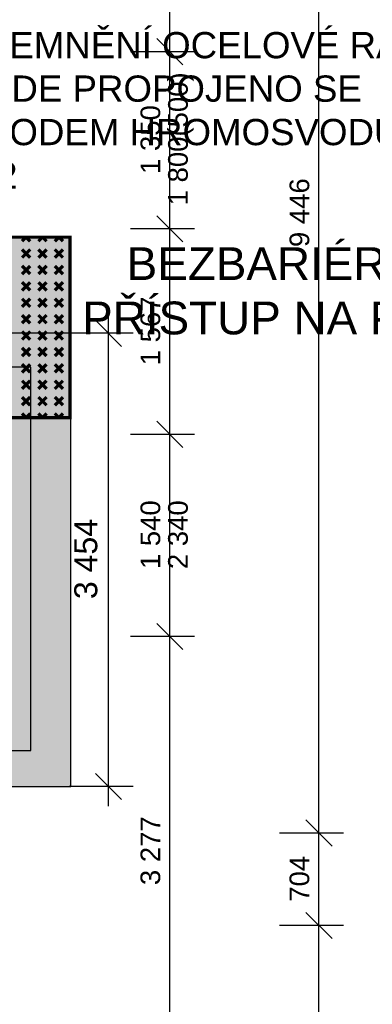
# Model space of a CAD drawing. Extents: x -12025 to 39812, y -28775 to 12.
# Tile 81 of 90: x 32826 to 35513, y -14722 to -7217. Entities that reach past the tile are written whole.
import ezdxf
from ezdxf.enums import TextEntityAlignment as Align

# ---------------------------------------------------------------- set-up
doc = ezdxf.new("R2010")
doc.units = 0
doc.header["$MEASUREMENT"] = 0
for name, color, linetype in [('OÚ Dukovany půdorys kóty 1NP', 7, 'Continuous'), ('OÚ Dukovany půdorys podklad 1NP', 7, 'Continuous'), ('Zakladni', 7, 'Continuous'), ('Zakladni (Pozadí)', 254, 'Continuous')]:
    doc.layers.add(name, color=color, linetype=linetype)
doc.styles.add('Arial', font='txt')

msp = doc.modelspace()

# ---------------------------------------------------------------- linework, layer by layer
at = {"layer": 'OÚ Dukovany půdorys kóty 1NP', "color": 1, "linetype": 'Continuous'}
for p, q in [((35106.2, -13417.2), (35106.2, -3970.8)), ((33970.5, -7461.7), (33970.5, -5992.1)), ((33870.5, -7361.7), (34070.5, -7561.7)), ((33870.5, -7361.7), (34070.5, -7561.7)), ((34158, -7461.7), (33670.5, -7461.7)), ((34158, -7461.7), (33670.5, -7461.7)), ((33970.5, -8811.7), (33970.5, -7461.7)), ((33870.5, -8711.7), (34070.5, -8911.7)), ((33870.5, -8711.7), (34070.5, -8911.7)), ((34158, -8811.7), (33670.5, -8811.7)), ((34158, -8811.7), (33670.5, -8811.7)), ((33970.5, -10378.5), (33970.5, -8811.7)), ((33870.5, -10278.5), (34070.5, -10478.5)), ((33870.5, -10278.5), (34070.5, -10478.5)), ((34158, -10378.5), (33670.5, -10378.5)), ((34158, -10378.5), (33670.5, -10378.5)), ((33970.5, -11918.5), (33970.5, -10378.5)), ((33870.5, -11818.5), (34070.5, -12018.5)), ((33870.5, -11818.5), (34070.5, -12018.5)), ((34158, -11918.5), (33670.5, -11918.5)), ((34158, -11918.5), (33670.5, -11918.5)), ((33970.5, -15195.6), (33970.5, -11918.5)), ((35006.2, -13317.2), (35206.2, -13517.2)), ((35006.2, -13317.2), (35206.2, -13517.2)), ((35293.7, -13417.2), (34806.2, -13417.2)), ((35106.2, -14121.5), (35106.2, -13417.2)), ((35106.2, -14121.5), (35106.2, -13417.2)), ((35006.2, -14021.5), (35206.2, -14221.5)), ((35006.2, -14021.5), (35206.2, -14221.5)), ((35293.7, -14121.5), (34806.2, -14121.5)), ((35106.2, -20150.7), (35106.2, -14121.5)), ((35106.2, -20150.7), (35106.2, -14121.5))]:
    msp.add_line(p, q, dxfattribs=at)
at = {"layer": 'OÚ Dukovany půdorys kóty 1NP', "color": 154, "linetype": 'Continuous'}
for p, q in [((33603.1, -9707.6), (33403.1, -9507.6)), ((33503.1, -9607.6), (33503.1, -9457.6)), ((33690.6, -9607.6), (33203.1, -9607.6)), ((33503.1, -13061.7), (33503.1, -9607.6)), ((33403.1, -12961.7), (33603.1, -13161.7)), ((33690.6, -13061.7), (33203.1, -13061.7)), ((33503.1, -13211.7), (33503.1, -13061.7))]:
    msp.add_line(p, q, dxfattribs=at)
at = {"layer": 'OÚ Dukovany půdorys podklad 1NP', "color": 251, "linetype": 'Continuous'}
for points in [[(31997.2, -13061.7), (33215.9, -13061.7), (33215.9, -9607.6), (31997.2, -9607.6)], [(31997.1, -12786.7), (32912.2, -12786.7), (32912.2, -9866.1), (31997.1, -9866.1)]]:
    msp.add_lwpolyline(points, close=True, dxfattribs=at)
at = {"layer": 'OÚ Dukovany půdorys podklad 1NP', "color": 7, "linetype": 'Continuous'}
for points in [[(31997.2, -13061.7), (33215.9, -13061.7), (31997.2, -9607.6), (33215.9, -9607.6)], [(31997.1, -12786.7), (32912.2, -12786.7), (31997.1, -9866.1), (32912.2, -9866.1)]]:
    msp.add_solid(points, dxfattribs=at)
at = {"layer": 'Zakladni', "color": 7, "linetype": 'Continuous', "const_width": 25}
msp.add_lwpolyline([(33210, -10250), (32125, -10250), (32125, -8875), (33210, -8875)], close=True, dxfattribs=at)
for points in [[(32843.8, -8906.2), (32875, -8875)], [(32875, -8875), (32906.2, -8906.2)], [(32968.8, -8906.2), (33000, -8875)], [(33000, -8875), (33031.2, -8906.2)], [(33093.8, -8906.2), (33125, -8875)], [(33125, -8875), (33156.2, -8906.2)], [(32843.8, -8968.8), (32906.2, -9031.2)], [(32843.8, -9031.2), (32906.2, -8968.8)], [(32968.8, -8968.8), (33031.2, -9031.2)], [(32968.8, -9031.2), (33031.2, -8968.8)], [(33093.8, -8968.8), (33156.2, -9031.2)], [(33093.8, -9031.2), (33156.2, -8968.8)], [(32843.8, -9093.8), (32906.2, -9156.2)], [(32843.8, -9156.2), (32906.2, -9093.8)], [(32968.8, -9093.8), (33031.2, -9156.2)], [(32968.8, -9156.2), (33031.2, -9093.8)], [(33093.8, -9093.8), (33156.2, -9156.2)], [(33093.8, -9156.2), (33156.2, -9093.8)], [(32843.8, -9218.8), (32906.2, -9281.2)], [(32843.8, -9281.2), (32906.2, -9218.8)], [(32968.8, -9218.8), (33031.2, -9281.2)], [(32968.8, -9281.2), (33031.2, -9218.8)], [(33093.8, -9218.8), (33156.2, -9281.2)], [(33093.8, -9281.2), (33156.2, -9218.8)], [(32843.8, -9343.8), (32906.2, -9406.2)], [(32843.8, -9406.2), (32906.2, -9343.8)], [(32968.8, -9343.8), (33031.2, -9406.2)], [(32968.8, -9406.2), (33031.2, -9343.8)], [(33093.8, -9343.8), (33156.2, -9406.2)], [(33093.8, -9406.2), (33156.2, -9343.8)], [(32843.8, -9468.8), (32906.2, -9531.2)], [(32843.8, -9531.2), (32906.2, -9468.8)], [(32968.8, -9468.8), (33031.2, -9531.2)], [(32968.8, -9531.2), (33031.2, -9468.8)], [(33093.8, -9468.8), (33156.2, -9531.2)], [(33093.8, -9531.2), (33156.2, -9468.8)], [(32843.8, -9593.8), (32906.2, -9656.2)], [(32843.8, -9656.2), (32906.2, -9593.8)], [(32968.8, -9593.8), (33031.2, -9656.2)], [(32968.8, -9656.2), (33031.2, -9593.8)], [(33093.8, -9593.8), (33156.2, -9656.2)], [(33093.8, -9656.2), (33156.2, -9593.8)], [(32843.8, -9718.8), (32906.2, -9781.2)], [(32843.8, -9781.2), (32906.2, -9718.8)], [(32968.8, -9718.8), (33031.2, -9781.2)], [(32968.8, -9781.2), (33031.2, -9718.8)], [(33093.8, -9718.8), (33156.2, -9781.2)], [(33093.8, -9781.2), (33156.2, -9718.8)], [(32843.8, -9843.8), (32906.2, -9906.2)], [(32843.8, -9906.2), (32906.2, -9843.8)], [(32968.8, -9843.8), (33031.2, -9906.2)], [(32968.8, -9906.2), (33031.2, -9843.8)], [(33093.8, -9843.8), (33156.2, -9906.2)], [(33093.8, -9906.2), (33156.2, -9843.8)], [(32843.8, -9968.8), (32906.2, -10031.2)], [(32843.8, -10031.2), (32906.2, -9968.8)], [(32968.8, -9968.8), (33031.2, -10031.2)], [(32968.8, -10031.2), (33031.2, -9968.8)], [(33093.8, -9968.8), (33156.2, -10031.2)], [(33093.8, -10031.2), (33156.2, -9968.8)], [(32843.8, -10093.8), (32906.2, -10156.2)], [(32843.8, -10156.2), (32906.2, -10093.8)], [(32968.8, -10093.8), (33031.2, -10156.2)], [(32968.8, -10156.2), (33031.2, -10093.8)], [(33093.8, -10093.8), (33156.2, -10156.2)], [(33093.8, -10156.2), (33156.2, -10093.8)], [(32843.8, -10218.8), (32875, -10250)], [(32875, -10250), (32906.2, -10218.8)], [(32968.8, -10218.8), (33000, -10250)], [(33000, -10250), (33031.2, -10218.8)], [(33093.8, -10218.8), (33125, -10250)], [(33125, -10250), (33156.2, -10218.8)]]:
    msp.add_lwpolyline(points, dxfattribs=at)
at = {"layer": 'Zakladni (Pozadí)', "linetype": 'Continuous'}
msp.add_solid([(33210, -10250), (32125, -10250), (33210, -8875), (32125, -8875)], dxfattribs=at)

# ---------------------------------------------------------------- texts
at = {"layer": 'OÚ Dukovany půdorys kóty 1NP', "color": 1, "linetype": 'Continuous', "style": 'Arial'}
for s, p in [('1\xa0800(500)', (34107, -8632.4)), ('1\xa0350', (33897, -8393.1)), ('9\xa0446', (35032.6, -8950.5)), ('1\xa0567', (33897, -9851.5)), ('1\xa0540', (33897, -11405)), ('2 340', (34107, -11405)), ('3\xa0277', (33897, -13813.5)), ('704', (35032.6, -13940.1))]:
    msp.add_text(s, height=150, rotation=90, dxfattribs=at).set_placement(p)
at = {"layer": 'OÚ Dukovany půdorys kóty 1NP', "color": 154, "linetype": 'Continuous', "style": 'Arial'}
msp.add_text('3\xa0454', height=175, rotation=90, dxfattribs=at).set_placement((33417.3, -11633.9))
at = {"layer": 'Zakladni', "color": 5, "linetype": 'Continuous', "style": 'Arial'}
for s, p in [('UZEMNĚNÍ OCELOVÉ RAMPY', (32375, -7511.5)), ('BUDE PROPOJENO SE ', (32375, -7842.7)), ('SVODEM HROMOSVODU ', (32375, -8173.9)), ('Č.2', (32375, -8505.1))]:
    msp.add_text(s, height=200, dxfattribs=at).set_placement(p)
for s, p in [('BEZBARIÉROVÝ', (35000, -9201.8)), ('PŘÍSTUP NA POŠTU', (35000, -9615.9))]:
    msp.add_text(s, height=250, dxfattribs=at).set_placement(p, align=Align.CENTER)

doc.saveas('drawing.dxf')
